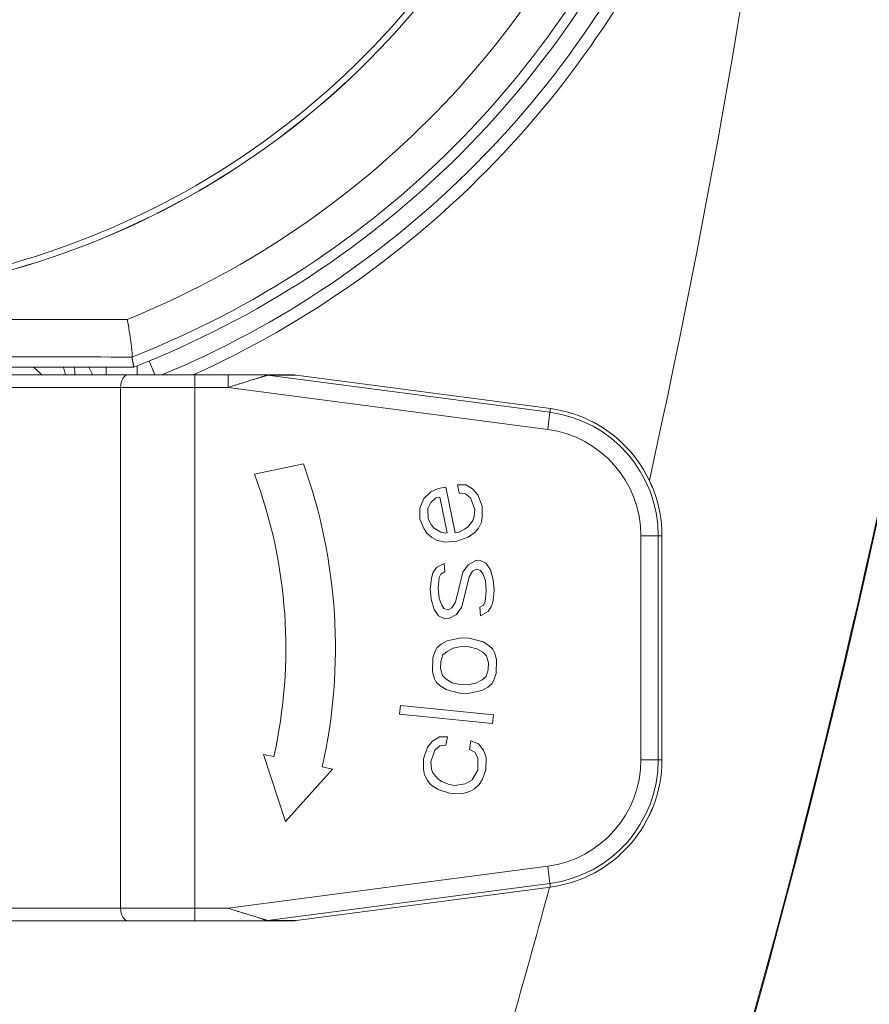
# Model space of a CAD drawing. Header units: centimetres. Extents: x -122 to 72759, y 3298 to 43172.
# Tile 138 of 243: x 30476.77 to 30480.2, y 17222.66 to 17226.63. Entities that reach past the tile are written whole.
import ezdxf
from ezdxf import colors
from ezdxf.entities.mleader import LeaderData, LeaderLine
from ezdxf.math import Vec2, Vec3

# ---------------------------------------------------------------- set-up
doc = ezdxf.new("R2010")
doc.units = ezdxf.units.CM
doc.header["$MEASUREMENT"] = 0
doc.layers.get('0').update_dxf_attribs({"lineweight": 5})
doc.layers.add('IS_ARMATURA', color=7, linetype='Continuous', lineweight=9)
doc.layers.add('IS_INSTAL GAZ_Opis', color=7, linetype='Continuous', lineweight=5)
doc.styles.add('Arial-sanit', font='arial.ttf')

# ---------------------------------------------------------------- blocks, each defined once
blk = doc.blocks.new('G$CD5DA571F')
at = {"color": 0, "linetype": 'Continuous', "lineweight": 0}
for p, q in [((57.916, 35.169), (57.916, 35.169)), ((57.916, 35.169), (66.946, 35.169)), ((57.916, 35.169), (57.916, 35.019)), ((57.916, 35.169), (66.946, 35.169)), ((66.946, 35.019), (57.916, 35.019)), ((57.916, 35.019), (57.916, 34.319)), ((66.946, 35.169), (66.946, 35.169)), ((66.946, 35.019), (66.946, 35.169)), ((66.946, 35.019), (66.946, 34.319)), ((66.946, 34.319), (57.916, 34.319)), ((51.436, 20.41), (52.787, 30.671)), ((51.436, 20.407), (52.787, 30.67)), ((52.936, 30.651), (51.436, 19.26)), ((52.787, 30.67), (52.787, 30.671)), ((52.787, 30.67), (52.936, 30.651)), ((52.936, 30.651), (53.629, 30.56)), ((71.927, 30.651), (71.234, 30.56)), ((71.927, 30.651), (72.076, 30.67)), ((73.427, 19.26), (71.927, 30.651)), ((72.076, 30.67), (72.076, 30.671)), ((72.076, 30.671), (73.427, 20.41)), ((72.076, 30.67), (73.427, 20.407)), ((53.629, 30.56), (51.931, 17.663)), ((72.931, 17.663), (71.234, 30.56)), ((59.018, 28.065), (59.283, 28.249)), ((59.283, 28.249), (59.693, 28.365)), ((59.693, 28.365), (60.11, 28.401)), ((60.11, 28.401), (60.534, 28.357)), ((60.534, 28.357), (60.75, 28.295)), ((60.75, 28.295), (60.972, 28.154)), ((62.193, 27.951), (62.339, 28.187)), ((62.339, 28.187), (62.482, 28.344)), ((62.482, 28.344), (62.624, 28.42)), ((62.624, 28.42), (62.905, 28.493)), ((62.905, 28.493), (63.463, 28.478)), ((63.463, 28.478), (63.74, 28.39)), ((63.74, 28.39), (63.878, 28.307)), ((63.878, 28.307), (64.013, 28.143)), ((64.756, 24.622), (65.137, 28.367)), ((65.484, 28.332), (65.104, 24.587)), ((65.137, 28.367), (65.484, 28.332)), ((56.258, 27.742), (56.721, 27.917)), ((56.721, 27.917), (57.147, 27.922)), ((57.147, 27.922), (57.368, 27.885)), ((57.368, 27.885), (57.605, 27.769)), ((58.9, 27.814), (59.018, 28.065)), ((58.914, 27.654), (58.9, 27.814)), ((59.317, 27.85), (59.261, 27.684)), ((59.449, 27.942), (59.317, 27.85)), ((59.72, 28.046), (59.449, 27.942)), ((60.138, 28.082), (59.72, 28.046)), ((60.562, 28.038), (60.138, 28.082)), ((60.708, 27.97), (60.562, 28.038)), ((60.791, 27.817), (60.708, 27.97)), ((61.139, 27.847), (60.791, 27.817)), ((60.972, 28.154), (61.139, 27.847)), ((62.038, 27.394), (62.193, 27.951)), ((62.611, 27.94), (62.465, 27.703)), ((62.755, 28.096), (62.611, 27.94)), ((63.036, 28.169), (62.755, 28.096)), ((63.315, 28.161), (63.036, 28.169)), ((63.592, 28.074), (63.315, 28.161)), ((63.727, 27.91), (63.592, 28.074)), ((63.861, 27.666), (63.727, 27.91)), ((64.013, 28.143), (64.146, 27.899)), ((64.146, 27.899), (64.271, 27.335)), ((66.305, 27.765), (66.554, 27.965)), ((66.554, 27.965), (66.856, 28.074)), ((66.856, 28.074), (67.351, 28.067)), ((67.351, 28.067), (67.75, 27.915)), ((67.75, 27.915), (67.942, 27.8)), ((67.942, 27.8), (68.12, 27.605)), ((55.858, 27.253), (56.016, 27.53)), ((56.016, 27.53), (56.258, 27.742)), ((56.389, 27.442), (56.216, 27.243)), ((56.852, 27.617), (56.389, 27.442)), ((57.142, 27.594), (56.852, 27.617)), ((57.295, 27.543), (57.142, 27.594)), ((57.547, 27.349), (57.295, 27.543)), ((57.605, 27.769), (57.773, 27.64)), ((57.773, 27.64), (57.974, 27.353)), ((59.08, 27.347), (58.914, 27.654)), ((59.261, 27.684), (59.345, 27.531)), ((59.345, 27.531), (59.567, 27.389)), ((62.03, 27.074), (62.038, 27.394)), ((62.465, 27.703), (62.387, 27.385)), ((63.922, 27.344), (63.861, 27.666)), ((66.181, 27.462), (66.305, 27.765)), ((66.524, 27.401), (66.181, 27.462)), ((66.635, 27.625), (66.524, 27.401)), ((66.869, 27.746), (66.635, 27.625)), ((67.364, 27.74), (66.869, 27.746)), ((67.748, 27.509), (67.364, 27.74)), ((67.912, 27.236), (67.748, 27.509)), ((68.12, 27.605), (68.229, 27.423)), ((68.229, 27.423), (68.311, 27.083)), ((55.853, 26.925), (55.858, 27.253)), ((56.195, 26.994), (55.853, 26.925)), ((56.216, 27.243), (56.195, 26.994)), ((57.647, 27.206), (57.547, 27.349)), ((57.763, 26.984), (57.647, 27.206)), ((57.974, 27.353), (58.137, 26.896)), ((59.379, 27.132), (59.08, 27.347)), ((60.596, 26.835), (59.379, 27.132)), ((59.567, 27.389), (60.784, 27.093)), ((60.784, 27.093), (61.083, 26.877)), ((62.091, 26.752), (62.03, 27.074)), ((62.387, 27.385), (62.379, 27.065)), ((62.379, 27.065), (62.44, 26.742)), ((63.835, 26.706), (63.914, 27.024)), ((63.914, 27.024), (63.922, 27.344)), ((64.262, 27.015), (64.184, 26.696)), ((64.271, 27.335), (64.262, 27.015)), ((67.98, 26.817), (67.912, 27.236)), ((68.311, 27.083), (68.295, 26.598)), ((55.948, 26.454), (57.795, 26.827)), ((57.795, 26.827), (57.763, 26.984)), ((58.137, 26.896), (58.164, 26.411)), ((60.818, 26.694), (60.596, 26.835)), ((60.902, 26.54), (60.818, 26.694)), ((61.083, 26.877), (61.249, 26.57)), ((62.155, 26.51), (62.091, 26.752)), ((62.44, 26.742), (62.573, 26.499)), ((63.689, 26.469), (63.835, 26.706)), ((64.184, 26.696), (64.108, 26.458)), ((67.938, 26.58), (67.98, 26.817)), ((68.295, 26.598), (68.142, 26.137)), ((56.011, 26.14), (55.948, 26.454)), ((57.79, 26.499), (56.354, 26.209)), ((56.354, 26.209), (56.385, 26.052)), ((57.612, 25.973), (57.769, 26.25)), ((57.769, 26.25), (57.806, 26.421)), ((57.806, 26.421), (57.79, 26.499)), ((58.164, 26.411), (58.09, 26.07)), ((59.024, 26.378), (59.372, 26.408)), ((59.191, 26.07), (59.024, 26.378)), ((59.372, 26.408), (59.455, 26.254)), ((59.455, 26.254), (59.601, 26.186)), ((60.443, 26.179), (60.714, 26.283)), ((60.714, 26.283), (60.846, 26.375)), ((60.846, 26.375), (60.902, 26.54)), ((61.263, 26.411), (61.145, 26.159)), ((61.249, 26.57), (61.263, 26.411)), ((62.288, 26.266), (62.155, 26.51)), ((62.423, 26.102), (62.288, 26.266)), ((62.573, 26.499), (62.708, 26.335)), ((62.708, 26.335), (62.985, 26.247)), ((62.985, 26.247), (63.264, 26.24)), ((63.264, 26.24), (63.546, 26.313)), ((63.546, 26.313), (63.689, 26.469)), ((63.962, 26.222), (63.818, 26.065)), ((64.108, 26.458), (63.962, 26.222)), ((66.012, 26.516), (66.356, 26.455)), ((66.025, 26.188), (66.012, 26.516)), ((66.356, 26.455), (66.383, 26.206)), ((66.383, 26.206), (66.561, 26.012)), ((67.716, 26.132), (67.813, 26.277)), ((67.813, 26.277), (67.938, 26.58)), ((56.143, 25.84), (56.011, 26.14)), ((56.412, 25.567), (56.143, 25.84)), ((56.385, 26.052), (56.57, 25.844)), ((56.57, 25.844), (56.807, 25.729)), ((57.233, 25.733), (57.491, 25.867)), ((57.491, 25.867), (57.612, 25.973)), ((57.985, 25.885), (57.812, 25.687)), ((58.09, 26.07), (57.985, 25.885)), ((59.413, 25.929), (59.191, 26.07)), ((59.629, 25.867), (59.413, 25.929)), ((59.601, 26.186), (60.025, 26.143)), ((60.053, 25.824), (59.629, 25.867)), ((60.025, 26.143), (60.443, 26.179)), ((60.47, 25.86), (60.053, 25.824)), ((60.881, 25.976), (60.47, 25.86)), ((61.145, 26.159), (60.881, 25.976)), ((62.56, 26.018), (62.423, 26.102)), ((62.837, 25.931), (62.56, 26.018)), ((63.396, 25.916), (62.837, 25.931)), ((63.677, 25.989), (63.396, 25.916)), ((63.818, 26.065), (63.677, 25.989)), ((66.189, 25.915), (66.025, 26.188)), ((66.436, 25.709), (66.189, 25.915)), ((66.561, 26.012), (67.028, 25.847)), ((67.028, 25.847), (67.317, 25.877)), ((67.317, 25.877), (67.468, 25.932)), ((67.468, 25.932), (67.716, 26.132)), ((67.949, 25.846), (67.784, 25.713)), ((68.142, 26.137), (67.949, 25.846)), ((56.802, 25.401), (56.412, 25.567)), ((57.228, 25.405), (56.802, 25.401)), ((56.807, 25.729), (57.233, 25.733)), ((57.622, 25.567), (57.228, 25.405)), ((57.812, 25.687), (57.622, 25.567)), ((66.903, 25.544), (66.436, 25.709)), ((67.329, 25.55), (66.903, 25.544)), ((67.549, 25.592), (67.329, 25.55)), ((67.784, 25.713), (67.549, 25.592)), ((65.104, 24.587), (64.756, 24.622)), ((67.229, 21.466), (67.317, 21.879)), ((67.317, 21.879), (69.431, 19.975)), ((55.431, 18.73), (55.011, 20.706)), ((51.431, 20.342), (51.431, 20.344)), ((51.431, 20.342), (51.431, 19.194)), ((51.436, 20.407), (51.436, 19.26)), ((73.427, 19.26), (73.427, 20.407)), ((73.431, 20.344), (73.431, 20.342)), ((73.431, 19.194), (73.431, 20.342)), ((69.431, 19.975), (66.726, 19.096)), ((66.726, 19.096), (66.814, 19.509)), ((51.431, 17.663), (51.431, 19.194)), ((73.431, 19.194), (73.431, 17.663)), ((51.431, 17.663), (51.431, 16.329)), ((51.431, 17.663), (51.931, 17.663)), ((51.931, 17.663), (51.931, 16.329)), ((72.931, 16.329), (72.931, 17.663)), ((73.431, 16.329), (73.431, 17.663)), ((51.431, 13.629), (51.431, 16.329)), ((51.431, 16.329), (51.931, 16.329)), ((51.931, 13.329), (51.931, 16.329)), ((72.931, 16.329), (51.931, 16.329)), ((72.931, 16.329), (72.931, 13.329)), ((73.431, 16.329), (72.931, 16.329)), ((73.431, 16.329), (73.431, 13.629)), ((50.866, 14.477), (51.431, 14.708)), ((51.06, 13.993), (51.431, 13.993)), ((51.111, 13.862), (51.111, -13.872)), ((51.431, 13.629), (51.431, 2.932)), ((73.431, 2.932), (73.431, 13.629)), ((51.931, 13.329), (51.932, 2.632)), ((72.931, 13.329), (51.931, 13.329)), ((72.931, 2.632), (72.931, 13.329)), ((51.111, 12.745), (51.431, 12.745))]:
    blk.add_line(p, q, dxfattribs=at)
blk.add_circle((-21, 1), 174.337)
at = {"color": 0, "linetype": 'Continuous', "lineweight": 0, "extrusion": (0, 1.83697e-16, -1)}
for centre, radius, start, end in [((23.069, -321.505), 374.065, 94.24883, 106.59384), ((23.069, -321.505), 374.1, 94.24859, 106.59384), ((-15.431, -0.005), 39.5, 112.2295, 155.6985), ((-15.431, -0.005), 39, 112.2295, 157.3801), ((-15.431, -0.005), 38.28, 111.2387, 158.7613), ((-57.916, 29.995), 5.173, 7.5, 90), ((-57.916, 29.995), 5.174, 7.5, 90), ((-66.946, 29.995), 5.173, 90, 172.5), ((-66.946, 29.995), 5.174, 90, 172.5), ((-15.431, -0.005), 36.395, 111.9469, 158.0531), ((-62.431, -0.005), 22, 70.2892, 102.5971), ((-49.044, 11.995), 3, 217.2665, 226.442)]:
    blk.add_arc(centre, radius, start, end, dxfattribs=at)
at = {"color": 0, "linetype": 'Continuous', "lineweight": 0}
for centre, radius, start, end in [((-23.069, -321.505), 364.768, 77.53227, 100.90383), ((15.431, -0.005), 37.876, 21.3545, 68.6455), ((57.916, 29.995), 5.024, 90, 172.5), ((66.946, 29.995), 5.024, 7.5, 90), ((57.916, 29.995), 4.324, 90, 172.5), ((66.946, 29.995), 4.324, 7.5, 90), ((15.431, -0.005), 32.995, 270, 90), ((15.431, -0.005), 32.991, 270, 90), ((15.48, 0), 32.7, 270, 90), ((-23.069, -321.505), 364.768, 73.18846, 74.87955), ((62.431, -0.005), 20, 77.3432, 110.4873)]:
    blk.add_arc(centre, radius, start, end, dxfattribs=at)
for centre, major_axis, ratio, start_param, end_param in [((51.931, 20.342), (-0.5, 0), 0.966025, -0.135448, 0), ((51.93, 19.193), (0.498, -0.025), 0.967436, -3.228403, -3.092766), ((72.931, 13.629), (0.5, 0), 0.6, -1.570796, 0), ((50.393, 11.738), (1.373, 0.604), 0.000004, -1.020391, -0.713224)]:
    blk.add_ellipse(centre, major_axis=major_axis, ratio=ratio, start_param=start_param, end_param=end_param, dxfattribs=at)
at = {"color": 0, "linetype": 'Continuous', "lineweight": 0, "extrusion": (0, 1.83697e-16, -1)}
for centre, major_axis, ratio, start_param in [((72.931, 20.342), (0.5, 0), 0.966028, -0.135448), ((72.931, 19.194), (0.5, 0), 0.966025, -0.135454), ((51.931, 13.629), (-0.5, 0), 0.6, -1.570796)]:
    blk.add_ellipse(centre, major_axis=major_axis, ratio=ratio, start_param=start_param, end_param=0, dxfattribs=at)
at = {"color": 0, "linetype": 'Continuous', "lineweight": 0, "extrusion": (-3.6275e-39, 1.83697e-16, -1)}
blk.add_ellipse((72.931, 19.547), major_axis=(0.5, 0), ratio=0.166874, start_param=-0.003116, end_param=0, dxfattribs=at)
at = {"color": 0, "linetype": 'Continuous', "lineweight": 0}
for points in [[(51.431, 20.344), (51.431, 20.366), (51.433, 20.388), (51.436, 20.41)], [(73.427, 20.407), (73.427, 20.409), (73.427, 20.41), (73.427, 20.41)], [(51.431, 18.47), (51.431, 18.826), (51.431, 19.184), (51.431, 19.541)], [(73.431, 19.541), (73.431, 19.308), (73.431, 19.076), (73.431, 18.844)], [(72.931, 17.663), (72.95, 17.722), (72.985, 17.835), (73.033, 17.99), (73.077, 18.134), (73.119, 18.266), (73.157, 18.389), (73.192, 18.502), (73.224, 18.605), (73.253, 18.701), (73.28, 18.788), (73.305, 18.868), (73.327, 18.939), (73.347, 19.001), (73.363, 19.054), (73.377, 19.099), (73.389, 19.138), (73.399, 19.17), (73.407, 19.198), (73.414, 19.219), (73.42, 19.237), (73.424, 19.251), (73.426, 19.258), (73.427, 19.26)], [(49.189, 13.598), (49.356, 13.632), (49.68, 13.681), (50.098, 13.746), (50.424, 13.786), (50.638, 13.801), (50.698, 13.795), (50.707, 13.787)]]:
    blk.add_open_spline(points, degree=3, dxfattribs=at)
for points, knots in [([(51.431, 20.342), (51.431, 20.343), (51.431, 20.343), (51.431, 20.344), (51.431, 20.344), (51.431, 20.344), (51.431, 20.344), (51.431, 20.344)], [0, 0, 0, 0, 0.00874967, 0.00874967, 0.01319125, 0.01319125, 0.01765301, 0.01765301, 0.01765301, 0.01765301]), ([(73.427, 20.41), (73.429, 20.398), (73.43, 20.387), (73.431, 20.37), (73.431, 20.365), (73.431, 20.356), (73.431, 20.353), (73.431, 20.349), (73.431, 20.348), (73.431, 20.346), (73.431, 20.345), (73.431, 20.345), (73.431, 20.344), (73.431, 20.338), (73.431, 20.344), (73.431, 20.342)], [0.00009507, 0.00009507, 0.00009507, 0.00009507, 0.03383496, 0.03383496, 0.05082294, 0.05082294, 0.05932564, 0.05932564, 0.06357797, 0.06357797, 0.06517258, 0.06517258, 0.06542246, 0.06542246, 0.08308217, 0.08308217, 0.08308217, 0.08308217]), ([(51.436, 19.26), (51.436, 19.258), (51.437, 19.256), (51.438, 19.252), (51.439, 19.248), (51.441, 19.243), (51.443, 19.237), (51.445, 19.231), (51.447, 19.223), (51.45, 19.214), (51.453, 19.206), (51.456, 19.196), (51.459, 19.186), (51.462, 19.176), (51.465, 19.165), (51.469, 19.153), (51.472, 19.142), (51.476, 19.13), (51.48, 19.117), (51.484, 19.105), (51.488, 19.092), (51.492, 19.079), (51.496, 19.065), (51.5, 19.052), (51.505, 19.038), (51.509, 19.023), (51.514, 19.009), (51.518, 18.994), (51.523, 18.978), (51.528, 18.963), (51.533, 18.946), (51.538, 18.93), (51.544, 18.913), (51.549, 18.895), (51.555, 18.877), (51.561, 18.858), (51.567, 18.838), (51.573, 18.818), (51.579, 18.798), (51.586, 18.776), (51.593, 18.754), (51.6, 18.731), (51.608, 18.707), (51.615, 18.682), (51.623, 18.657), (51.631, 18.63), (51.64, 18.603), (51.648, 18.575), (51.658, 18.545), (51.667, 18.515), (51.677, 18.484), (51.687, 18.451), (51.697, 18.418), (51.708, 18.384), (51.719, 18.348), (51.73, 18.311), (51.742, 18.273), (51.754, 18.234), (51.767, 18.194), (51.779, 18.153), (51.793, 18.109), (51.806, 18.066), (51.82, 18.021), (51.835, 17.973), (51.85, 17.926), (51.865, 17.877), (51.881, 17.825), (51.897, 17.773), (51.914, 17.719), (51.931, 17.663)], [0, 0, 0, 0, 0.043478, 0.043478, 0.043478, 0.086957, 0.086957, 0.086957, 0.130435, 0.130435, 0.130435, 0.173913, 0.173913, 0.173913, 0.217391, 0.217391, 0.217391, 0.26087, 0.26087, 0.26087, 0.304348, 0.304348, 0.304348, 0.347826, 0.347826, 0.347826, 0.391304, 0.391304, 0.391304, 0.434783, 0.434783, 0.434783, 0.478261, 0.478261, 0.478261, 0.521739, 0.521739, 0.521739, 0.565217, 0.565217, 0.565217, 0.608696, 0.608696, 0.608696, 0.652174, 0.652174, 0.652174, 0.695652, 0.695652, 0.695652, 0.73913, 0.73913, 0.73913, 0.782609, 0.782609, 0.782609, 0.826087, 0.826087, 0.826087, 0.869565, 0.869565, 0.869565, 0.913043, 0.913043, 0.913043, 0.956522, 0.956522, 0.956522, 1, 1, 1, 1]), ([(49.189, -13.607), (49.192, -11.443), (49.197, -8.092), (49.201, -3.538), (49.202, 0.035), (49.201, 3.602), (49.197, 8.134), (49.192, 11.457), (49.189, 13.598)], [0, 0, 0, 0, 0.239801, 0.369938, 0.500074, 0.630211, 0.760348, 1, 1, 1, 1]), ([(50.709, 13.787), (50.701, 11.546), (50.694, 9.294), (50.69, 7.031), (50.688, 5.871), (50.686, 4.709), (50.685, 3.542), (50.684, 2.376), (50.683, 1.205), (50.683, 0.033), (50.683, -1.138), (50.684, -2.311), (50.685, -3.481), (50.686, -4.651), (50.688, -5.819), (50.69, -6.985), (50.694, -9.261), (50.701, -11.532), (50.709, -13.796)], [0, 0, 0, 0, 0.247, 0.247, 0.247, 0.3735, 0.3735, 0.3735, 0.5, 0.5, 0.5, 0.6265, 0.6265, 0.6265, 0.753, 0.753, 0.753, 1, 1, 1, 1]), ([(50.709, 13.787), (50.709, 13.787), (50.708, 13.787), (50.708, 13.787), (50.707, 13.787), (50.707, 13.787)], [0.000000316, 0.000000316, 0.000000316, 0.000000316, 0.001958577, 0.001958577, 0.003915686, 0.003915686, 0.003915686, 0.003915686]), ([(51.111, 11.457), (51.138, 11.463), (51.198, 11.473), (51.3, 11.484), (51.386, 11.487), (51.431, 11.485)], [0.8321906, 0.8321906, 0.8321906, 0.8321906, 0.8823529, 0.9411765, 1, 1, 1, 1]), ([(51.431, 11.089), (51.359, 11.089), (51.286, 11.076), (51.181, 11.042), (51.145, 11.027), (51.111, 11.01)], [0, 0, 0, 0, 0.2168606, 0.2168606, 0.3314722, 0.3314722, 0.3314722, 0.3314722])]:
    blk.add_open_spline(points, degree=3, knots=knots, dxfattribs=at)
blk.add_rational_spline([(50.709, 13.787), (50.909, 13.824), (51.111, 13.862)], [1.0000000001, 1.00000000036, 1.00000000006], degree=2, dxfattribs=at)
blk = doc.blocks.new('_Closed')
at = {"color": 0, "linetype": 'ByBlock', "lineweight": -2}
for p, q in [((-1, 0.16667), (0, 0)), ((-1, 0.16667), (-1, -0.16667)), ((0, 0), (-1, -0.16667)), ((0, 0), (-1, 0))]:
    blk.add_line(p, q, dxfattribs=at)

msp = doc.modelspace()

# ---------------------------------------------------------------- block references
at = {"layer": 'IS_ARMATURA', "xscale": 0.1, "yscale": 0.1, "zscale": 0.1, "rotation": 270.0000000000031}
msp.add_blockref('G$CD5DA571F', (30475.84418, 17230.33668), dxfattribs=at)

# ---------------------------------------------------------------- leaders
at = {"layer": 'IS_INSTAL GAZ_Opis'}
ml = msp.add_multileader_mtext('Standard', dxfattribs=at)
ml.set_content('{\\fArial Narrow|b0|i0|c238|p34;Kanał nawiewny "Z"  %%c 1\\FAaa.shx|c238;\x81\\fArial Narrow|b0|i0|c238|p34;2,5 cm, \\Pzewn. kratka+2,0 m nad ziemią\\Pzakończony nie niżej \\Pniż 30 cm nad posadzką}', color=256, style='Arial-sanit')
ml.set_leader_properties(color=256, linetype='ByLayer', lineweight=-1)
ml.set_arrow_properties(name='CLOSED')
ml.build(insert=Vec2(0, 0))
ml.multileader.update_dxf_attribs({"text_left_attachment_type": 6, "text_right_attachment_type": 6, "arrow_head_size": 5})
ctx = ml.context
ctx.base_point, ctx.char_height, ctx.arrow_head_size, ctx.plane_origin = Vec3(30289.70064, 17549.8276), 15, 5, Vec3(30834.38378, 18013.07144)
ctx.left_attachment, ctx.right_attachment = 6, 6
notes = []
notes.append((ctx, [(0, (1, 1, 0), (30547.937, 17549.8276), (-1, 0), 8, [(0, [(30465.7128, 17398.76117)], 0, [])])]))
ctx.mtext.insert, ctx.mtext.defined_height, ctx.mtext.flow_direction = Vec3(30291.70064, 17569.72869), 36, 5
for ctx, leaders in notes:
    for number, flags, end, landing, length, lines in leaders:
        leader = LeaderData()
        leader.index, (leader.has_last_leader_line, leader.has_dogleg_vector, leader.attachment_direction) = number, flags
        leader.last_leader_point, leader.dogleg_vector, leader.dogleg_length = Vec3(end), Vec3(landing), length
        for number, points, colour, breaks in lines:
            line = LeaderLine()
            line.index, line.vertices, line.color, line.breaks = number, Vec3.list(points), colors.encode_raw_color(colour), breaks
            leader.lines.append(line)
        ctx.leaders.append(leader)

doc.saveas('drawing.dxf')
